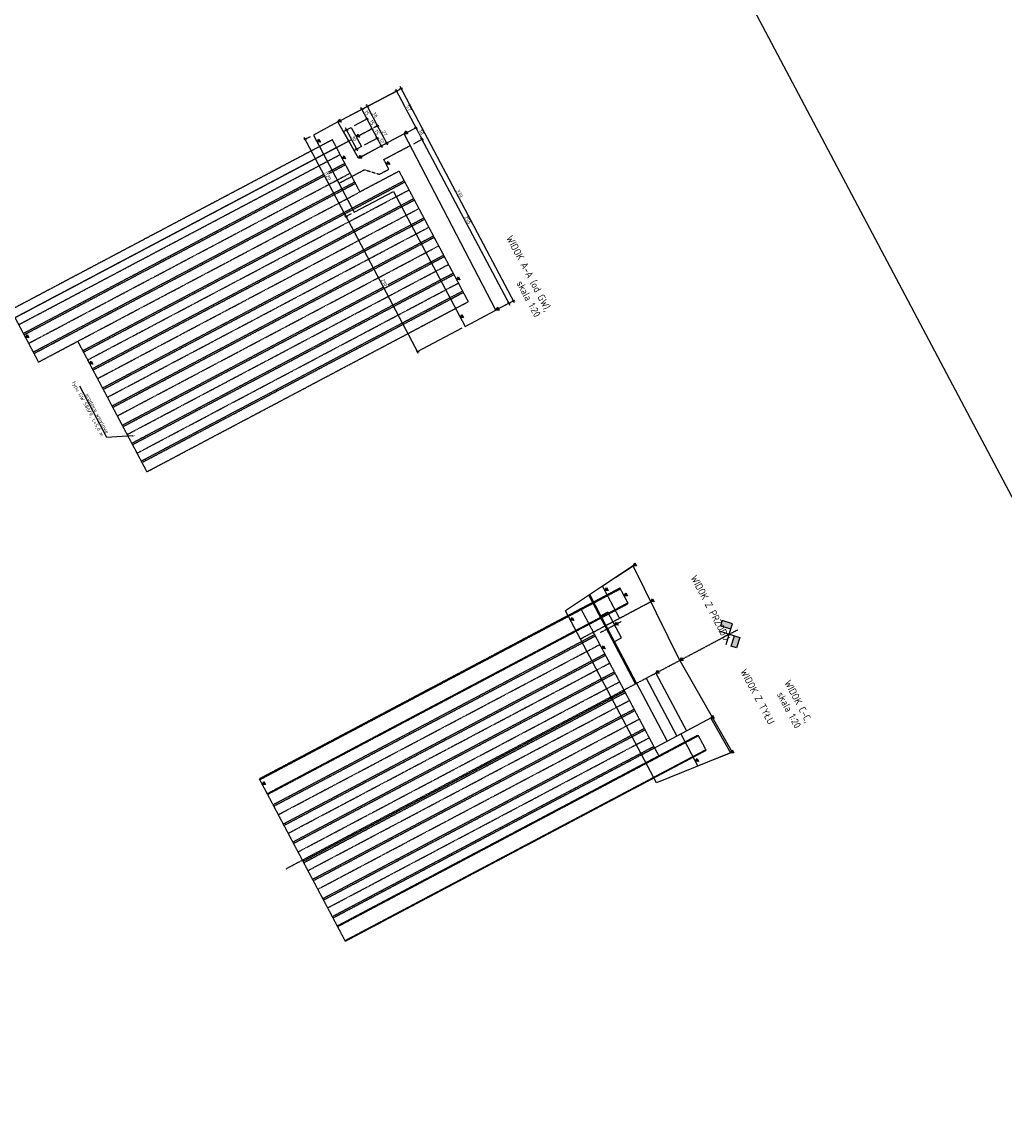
# Model space of a CAD drawing. Header units: millimetres. Extents: x -719417711 to 8331457056, y 1358857702 to 5726797456.
# Tile 44 of 71: x 7530380146 to 7530393651, y 5726588266 to 5726603441. Entities that reach past the tile are written whole.
import ezdxf
from ezdxf import colors
from ezdxf.entities.mleader import LeaderData, LeaderLine
from ezdxf.math import Vec2, Vec3

# ---------------------------------------------------------------- set-up
doc = ezdxf.new("R2010")
doc.units = ezdxf.units.MM
for name, pattern in [('mp3a', [3.125, 2.25, -0.875]), ('mp7', [13.75, 9.75, -1.5, 1, -1.5]), ('mp7a', [6.875, 4.75, -0.875, 0.375, -0.875])]:
    doc.linetypes.add(name, pattern=pattern)
for name, color, linetype in [('0 blok', 7, 'Continuous'), ('0 wymiar', 32, 'Continuous'), ('1 cienka', 4, 'Continuous'), ('2 osie 02', 4, 'mp7'), ('2 osie 05', 4, 'mp7a'), ('3 przerywana 05', 6, 'mp3a'), ('4 średnia', 3, 'Continuous'), ('5 opis', 7, 'Continuous')]:
    doc.layers.add(name, color=color, linetype=linetype)
doc.layers.add('6 pomoc 01', color=1, linetype='Continuous', plot=False)
doc.styles.add('M 1_100', font='geniso.shx', dxfattribs={"height": 250})
doc.styles.add('M 1_20', font='geniso.shx', dxfattribs={"height": 50})
doc.styles.get("Standard").update_dxf_attribs({"font": 'geniso.shx'})
doc.dimstyles.new('B  1_20 [cm]', dxfattribs={"dimscale": 20, "dimtxt": 2.5, "dimasz": 2, "dimexe": 1, "dimexo": 2.5, "dimtad": 1, "dimdec": 0, "dimlfac": 0.1, "dimzin": 0, "dimdsep": 46, "dimtxsty": 'Standard', "dimblk": 'ARCHTICK', "dimcen": 1, "dimdle": 1.5, "dimclrt": 3, "dimadec": 0, "dimazin": 0, "dimtfac": 1, "dimtdec": 0, "dimtmove": 1, "dimatfit": 3, "dimfxl": 1, "dimtfill": 1, "dimtolj": 1, "dimtzin": 0, "dimarcsym": 0})

# ---------------------------------------------------------------- blocks, each defined once
blk = doc.blocks.new('OG-3.4')
at = {"layer": '4 średnia', "insert": (-1913.05, 762.314), "char_height": 250, "attachment_point": 1, "style": 'M 1_100'}
blk.add_mtext_dynamic_manual_height_columns('\\pi1452.3;{\\LOG-3.4 \\P\\pi796.13;}(107,20 m n.p.m.)', width=3854.57291, gutter_width=1250, heights=[0], dxfattribs=at)
blk = doc.blocks.new('OG-3.5b')
at = {"layer": '4 średnia', "insert": (-1913.05, 762.314), "char_height": 250, "attachment_point": 1, "style": 'M 1_100'}
blk.add_mtext_dynamic_manual_height_columns('\\pi1372.8;{\\LOG-3.5b \\P\\pi796.13;}(107,00 m n.p.m.)', width=3854.57291, gutter_width=1250, heights=[0], dxfattribs=at)
blk = doc.blocks.new('OG-3.5a')
at = {"layer": '4 średnia', "insert": (-1913.05, 762.314), "char_height": 250, "attachment_point": 1, "style": 'M 1_100'}
blk.add_mtext_dynamic_manual_height_columns('\\pi1372.8;{\\LOG-3.5a \\P\\pi796.13;}(107,30 m n.p.m.)', width=3854.57291, gutter_width=1250, heights=[0], dxfattribs=at)
blk = doc.blocks.new('flags')
at = {"layer": '0 wymiar'}
h = blk.add_hatch(color=256, dxfattribs=at)
h.paths.add_polyline_path([(-21.2, 21.2), (-42.4, 0), (-31.8, -10.6), (-10.6, 10.6)])
h.paths.add_polyline_path([(21.2, 21.2), (42.4, 0), (31.8, -10.6), (10.6, 10.6)])
for p, q in [((-21.2, -21.2), (10.6, 10.6)), ((21.2, -21.2), (-10.6, 10.6))]:
    blk.add_line(p, q, dxfattribs=at)
for points in [[(-21.2, 21.2), (-42.4, 0), (-31.8, -10.6), (-10.6, 10.6)], [(21.2, 21.2), (42.4, 0), (31.8, -10.6), (10.6, 10.6)]]:
    blk.add_lwpolyline(points, close=True, dxfattribs=at)
blk = doc.blocks.new('_ArchTick')
at = {"color": 0, "linetype": 'ByBlock', "const_width": 0.15}
blk.add_lwpolyline([(-0.5, -0.5), (0.5, 0.5)], dxfattribs=at)
blk = doc.blocks.new('*D286')
at = {"layer": '0 wymiar', "color": 0, "lineweight": -2, "transparency": 16777216}
for p, q in [((7530385276.200545, 5726602519.131961), (7530385570.929248, 5726601962.438342)), ((7530384531.058788, 5726602090.688691), (7530385307.913141, 5726602501.976459)), ((7530385442.145275, 5726601928.201626), (7530385574.567944, 5726601998.309778))]:
    blk.add_line(p, q, dxfattribs=at)
at = {"layer": 'Defpoints', "color": 0, "transparency": 16777216}
for p in [(7530384486.869673, 5726602067.293775), (7530385556.8923, 5726601988.951812), (7530385397.956161, 5726601904.806708)]:
    blk.add_point(p, dxfattribs=at)
at = {"layer": '0 wymiar', "color": 0, "lineweight": -2, "transparency": 16777216, "xscale": 40, "yscale": 40, "zscale": 40}
for p, rotation in [((7530385290.237495, 5726602492.618492), 117.8979584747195), ((7530385556.892298, 5726601988.951811), 297.8979584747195)]:
    blk.add_blockref('_ArchTick', p, dxfattribs=dict(at, rotation=rotation))
at = {"layer": '0 wymiar', "color": 3, "transparency": 16777216, "insert": (7530385456.706735, 5726602258.331338), "char_height": 50, "attachment_point": 5, "rotation": 297.8979584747, "bg_fill": 3, "box_fill_scale": 1.1, "bg_fill_color": 256, "bg_fill_true_color": 13158600, "bg_fill_transparency": 0}
blk.add_mtext('\\A1;57', dxfattribs=at)
blk = doc.blocks.new('*D287')
at = {"layer": '0 wymiar', "color": 0, "lineweight": -2, "transparency": 16777216}
for p, q in [((7530385442.145275, 5726601928.201626), (7530385574.56792, 5726601998.309765)), ((7530385542.855325, 5726602015.465268), (7530385655.19823, 5726601803.26816)), ((7530385526.865717, 5726601769.270456), (7530385658.836926, 5726601839.139595))]:
    blk.add_line(p, q, dxfattribs=at)
at = {"layer": 'Defpoints', "color": 0, "transparency": 16777216}
for p in [(7530385397.956161, 5726601904.806708), (7530385482.676602, 5726601745.875541, -0.000001)]:
    blk.add_point(p, dxfattribs=at)
at = {"layer": '0 wymiar', "color": 0, "lineweight": -2, "transparency": 16777216, "xscale": 40, "yscale": 40, "zscale": 40}
for p, rotation in [((7530385556.892274, 5726601988.951799), 117.8979584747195), ((7530385641.16128, 5726601829.781629), 297.8979584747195)]:
    blk.add_blockref('_ArchTick', p, dxfattribs=dict(at, rotation=rotation))
at = {"layer": '0 wymiar', "color": 3, "transparency": 16777216, "insert": (7530385632.168613, 5726601926.912899), "char_height": 50, "attachment_point": 5, "rotation": 297.8979584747, "bg_fill": 3, "box_fill_scale": 1.1, "bg_fill_color": 256, "bg_fill_true_color": 13158600, "bg_fill_transparency": 0}
blk.add_mtext('\\A1;18', dxfattribs=at)
at = {"layer": 'Defpoints', "color": 0, "transparency": 16777216}
blk.add_point((7530385641.161282, 5726601829.781628), dxfattribs=at)
blk = doc.blocks.new('*D288')
at = {"layer": '0 wymiar', "color": 0, "lineweight": -2, "transparency": 16777216}
for p, q in [((7530385526.865716, 5726601769.270455), (7530385658.83661, 5726601839.139426)), ((7530385627.124014, 5726601856.294929), (7530386848.482458, 5726599549.351471)), ((7530386701.929318, 5726599505.707273), (7530386852.121155, 5726599585.222906))]:
    blk.add_line(p, q, dxfattribs=at)
at = {"layer": 'Defpoints', "color": 0, "transparency": 16777216}
for p in [(7530385482.676602, 5726601745.875538, -0.000001), (7530386657.740204, 5726599482.312358), (7530386834.44551, 5726599575.86494)]:
    blk.add_point(p, dxfattribs=at)
at = {"layer": '0 wymiar', "color": 0, "lineweight": -2, "transparency": 16777216, "xscale": 40, "yscale": 40, "zscale": 40}
for p, rotation in [((7530385641.160964, 5726601829.78146), 117.8979584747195), ((7530386834.445509, 5726599575.86494), 297.8979584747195)]:
    blk.add_blockref('_ArchTick', p, dxfattribs=dict(at, rotation=rotation))
at = {"layer": '0 wymiar', "color": 3, "transparency": 16777216, "insert": (7530386270.949423, 5726600720.371689), "char_height": 50, "attachment_point": 5, "rotation": 297.8979584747, "bg_fill": 3, "box_fill_scale": 1.1, "bg_fill_color": 256, "bg_fill_true_color": 13158600, "bg_fill_transparency": 0}
blk.add_mtext('\\A1;255', dxfattribs=at)
blk = doc.blocks.new('*D289')
at = {"layer": '0 wymiar', "color": 0, "lineweight": -2, "transparency": 16777216}
for p, q in [((7530384531.058788, 5726602090.688691), (7530385371.98921, 5726602535.900067)), ((7530386912.558887, 5726599583.275225), (7530385340.276615, 5726602553.05557)), ((7530386701.929198, 5726599505.707166), (7530386916.197583, 5726599619.14666))]:
    blk.add_line(p, q, dxfattribs=at)
at = {"layer": 'Defpoints', "color": 0, "transparency": 16777216}
for p in [(7530385354.313566, 5726602526.542101), (7530384486.869673, 5726602067.293775), (7530386657.740086, 5726599482.312249)]:
    blk.add_point(p, dxfattribs=at)
at = {"layer": '0 wymiar', "color": 0, "lineweight": -2, "transparency": 16777216, "xscale": 40, "yscale": 40, "zscale": 40}
for p, rotation in [((7530385354.313564, 5726602526.542101), 117.8979584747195), ((7530386898.521937, 5726599609.788693), 297.8979584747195)]:
    blk.add_blockref('_ArchTick', p, dxfattribs=dict(at, rotation=rotation))
at = {"layer": '0 wymiar', "color": 3, "transparency": 16777216, "insert": (7530386159.559587, 5726601085.711583), "char_height": 50, "attachment_point": 5, "rotation": 297.8979584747, "bg_fill": 3, "box_fill_scale": 1.1, "bg_fill_color": 256, "bg_fill_true_color": 13158600, "bg_fill_transparency": 0}
blk.add_mtext('\\A1;330', dxfattribs=at)
blk = doc.blocks.new('*D290')
at = {"layer": '0 wymiar', "color": 0, "lineweight": -2, "transparency": 16777216}
for p, q in [((7530384666.416478, 5726600804.550334), (7530384580.9275, 5726600759.290151)), ((7530385595.370468, 5726598885.920025), (7530384584.566196, 5726600795.161586)), ((7530386188.106424, 5726599233.675529), (7530385563.657872, 5726598903.075527))]:
    blk.add_line(p, q, dxfattribs=at)
at = {"layer": 'Defpoints', "color": 0, "transparency": 16777216}
for p in [(7530384598.603148, 5726600768.648117), (7530384710.605595, 5726600827.94525), (7530386232.295542, 5726599257.070446)]:
    blk.add_point(p, dxfattribs=at)
at = {"layer": '0 wymiar', "color": 0, "lineweight": -2, "transparency": 16777216, "xscale": 40, "yscale": 40, "zscale": 40}
for p, rotation in [((7530384598.603146, 5726600768.648117), 117.8979584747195), ((7530385581.333518, 5726598912.433495), 297.8979584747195)]:
    blk.add_blockref('_ArchTick', p, dxfattribs=dict(at, rotation=rotation))
at = {"layer": '0 wymiar', "color": 3, "transparency": 16777216, "insert": (7530385123.114519, 5726599858.089294), "char_height": 50, "attachment_point": 5, "rotation": 297.8979584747, "bg_fill": 3, "box_fill_scale": 1.1, "bg_fill_color": 256, "bg_fill_true_color": 13158600, "bg_fill_transparency": 0}
blk.add_mtext('\\A1;210', dxfattribs=at)
blk = doc.blocks.new('*D291')
at = {"layer": '0 wymiar', "color": 0, "lineweight": -2, "transparency": 16777216}
for p, q in [((7530384104.654427, 5726601864.938718), (7530384019.44966, 5726601819.829004)), ((7530384612.640251, 5726600742.134729), (7530384023.088358, 5726601855.700439)), ((7530384666.416478, 5726600804.550334), (7530384580.927654, 5726600759.290233))]:
    blk.add_line(p, q, dxfattribs=at)
at = {"layer": 'Defpoints', "color": 0, "transparency": 16777216}
for p in [(7530384037.125309, 5726601829.186971), (7530384148.843543, 5726601888.333634), (7530384710.605595, 5726600827.94525)]:
    blk.add_point(p, dxfattribs=at)
at = {"layer": '0 wymiar', "color": 0, "lineweight": -2, "transparency": 16777216, "xscale": 40, "yscale": 40, "zscale": 40}
for p, rotation in [((7530384037.125307, 5726601829.186971), 117.8979584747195), ((7530384598.603301, 5726600768.648199), 297.8979584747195)]:
    blk.add_blockref('_ArchTick', p, dxfattribs=dict(at, rotation=rotation))
at = {"layer": '0 wymiar', "color": 3, "transparency": 16777216, "insert": (7530384351.01049, 5726601316.466072), "char_height": 50, "attachment_point": 5, "rotation": 297.8979584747, "bg_fill": 3, "box_fill_scale": 1.1, "bg_fill_color": 256, "bg_fill_true_color": 13158600, "bg_fill_transparency": 0}
blk.add_mtext('\\A1;120', dxfattribs=at)
blk = doc.blocks.new('*D292')
at = {"layer": '0 wymiar', "color": 0, "lineweight": -2, "transparency": 16777216}
for p, q in [((7530385003.607372, 5726602001.418558), (7530385048.419219, 5726602025.143166)), ((7530385171.113072, 5726601750.650503), (7530385016.706622, 5726602042.298669)), ((7530385128.637072, 5726601762.107567), (7530385174.751769, 5726601786.521939))]:
    blk.add_line(p, q, dxfattribs=at)
at = {"layer": 'Defpoints', "color": 0, "transparency": 16777216}
for p in [(7530384959.418259, 5726601978.023643), (7530385084.447958, 5726601738.71265)]:
    blk.add_point(p, dxfattribs=at)
at = {"layer": '0 wymiar', "color": 0, "lineweight": -2, "transparency": 16777216, "xscale": 40, "yscale": 40, "zscale": 40}
for p, rotation in [((7530385030.743572, 5726602015.785199), 117.8979584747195), ((7530385157.076122, 5726601777.163973), 297.8979584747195)]:
    blk.add_blockref('_ArchTick', p, dxfattribs=dict(at, rotation=rotation))
at = {"layer": '0 wymiar', "color": 3, "transparency": 16777216, "insert": (7530385127.056034, 5726601914.023074), "char_height": 50, "attachment_point": 5, "rotation": 297.8979584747, "bg_fill": 3, "box_fill_scale": 1.1, "bg_fill_color": 256, "bg_fill_true_color": 13158600, "bg_fill_transparency": 0}
blk.add_mtext('\\A1;27', dxfattribs=at)
at = {"layer": 'Defpoints', "color": 0, "transparency": 16777216}
blk.add_point((7530385030.743574, 5726602015.785199), dxfattribs=at)
blk = doc.blocks.new('*D293')
at = {"layer": '0 wymiar', "color": 0, "lineweight": -2, "transparency": 16777216}
for p, q in [((7530384531.058788, 5726602090.688691), (7530384908.049732, 5726602290.277923)), ((7530385044.780558, 5726601989.271749), (7530384876.337135, 5726602307.433425)), ((7530385003.607372, 5726602001.418558), (7530385048.419254, 5726602025.143184))]:
    blk.add_line(p, q, dxfattribs=at)
at = {"layer": 'Defpoints', "color": 0, "transparency": 16777216}
for p in [(7530384486.869673, 5726602067.293775), (7530384959.418259, 5726601978.023643)]:
    blk.add_point(p, dxfattribs=at)
at = {"layer": '0 wymiar', "color": 0, "lineweight": -2, "transparency": 16777216, "xscale": 40, "yscale": 40, "zscale": 40}
for p, rotation in [((7530384890.374084, 5726602280.919956), 117.8979584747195), ((7530385030.743608, 5726602015.785217), 297.8979584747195)]:
    blk.add_blockref('_ArchTick', p, dxfattribs=dict(at, rotation=rotation))
at = {"layer": '0 wymiar', "color": 3, "transparency": 16777216, "insert": (7530384993.700685, 5726602165.898774), "char_height": 50, "attachment_point": 5, "rotation": 297.8979584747, "bg_fill": 3, "box_fill_scale": 1.1, "bg_fill_color": 256, "bg_fill_true_color": 13158600, "bg_fill_transparency": 0}
blk.add_mtext('\\A1;30', dxfattribs=at)
at = {"layer": 'Defpoints', "color": 0, "transparency": 16777216}
blk.add_point((7530384890.374086, 5726602280.919955), dxfattribs=at)
blk = doc.blocks.new('*D294')
at = {"layer": '0 wymiar', "color": 0, "lineweight": -2, "transparency": 16777216}
for p, q in [((7530384852.84651, 5726601751.876652), (7530385043.861687, 5726601853.005268)), ((7530385096.370775, 5726601711.079983), (7530385012.149091, 5726601870.16077)), ((7530384812.772676, 5726601594.880466), (7530385100.009472, 5726601746.951418))]:
    blk.add_line(p, q, dxfattribs=at)
at = {"layer": 'Defpoints', "color": 0, "transparency": 16777216}
for p in [(7530384808.657395, 5726601728.481734), (7530384768.583562, 5726601571.485551)]:
    blk.add_point(p, dxfattribs=at)
at = {"layer": '0 wymiar', "color": 0, "lineweight": -2, "transparency": 16777216, "xscale": 40, "yscale": 40, "zscale": 40}
for p, rotation in [((7530385026.186041, 5726601843.647301), 117.8979584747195), ((7530385082.333825, 5726601737.593451), 297.8979584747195)]:
    blk.add_blockref('_ArchTick', p, dxfattribs=dict(at, rotation=rotation))
at = {"layer": '0 wymiar', "color": 3, "transparency": 16777216, "insert": (7530385087.40612, 5726601808.168865), "char_height": 50, "attachment_point": 5, "rotation": 297.8979584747, "bg_fill": 3, "box_fill_scale": 1.1, "bg_fill_color": 256, "bg_fill_true_color": 13158600, "bg_fill_transparency": 0}
blk.add_mtext('\\A1;12', dxfattribs=at)
at = {"layer": 'Defpoints', "color": 0, "transparency": 16777216}
blk.add_point((7530385026.186043, 5726601843.647301), dxfattribs=at)
blk = doc.blocks.new('*D295')
at = {"layer": '0 wymiar', "color": 0, "lineweight": -2, "transparency": 16777216}
for p, q in [((7530384915.229142, 5726601954.628726), (7530384938.325687, 5726601966.856664)), ((7530385040.223016, 5726601817.133845), (7530384941.964383, 5726602002.7281)), ((7530384852.84651, 5726601751.876652), (7530385043.861712, 5726601853.005281))]:
    blk.add_line(p, q, dxfattribs=at)
at = {"layer": 'Defpoints', "color": 0, "transparency": 16777216}
blk.add_point((7530384808.657395, 5726601728.481734), dxfattribs=at)
at = {"layer": '0 wymiar', "color": 0, "lineweight": -2, "transparency": 16777216, "xscale": 40, "yscale": 40, "zscale": 40}
for p, rotation in [((7530384956.001333, 5726601976.21463), 117.8979584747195), ((7530385026.186066, 5726601843.647314), 297.8979584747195)]:
    blk.add_blockref('_ArchTick', p, dxfattribs=dict(at, rotation=rotation))
at = {"layer": '0 wymiar', "color": 3, "transparency": 16777216, "insert": (7530385024.235537, 5726601927.477158), "char_height": 50, "attachment_point": 5, "rotation": 297.8979584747, "bg_fill": 3, "box_fill_scale": 1.1, "bg_fill_color": 256, "bg_fill_true_color": 13158600, "bg_fill_transparency": 0}
blk.add_mtext('\\A1;15', dxfattribs=at)
at = {"layer": 'Defpoints', "color": 0, "transparency": 16777216}
for p in [(7530384956.001335, 5726601976.21463), (7530384959.418259, 5726601978.023643)]:
    blk.add_point(p, dxfattribs=at)
blk = doc.blocks.new('*D296')
at = {"layer": '0 wymiar', "color": 0, "lineweight": -2, "transparency": 16777216}
for p, q in [((7530384712.47705, 5726602017.011365), (7530384903.49223, 5726602118.139983)), ((7530384970.038296, 5726601949.701178), (7530384871.779634, 5726602135.295486)), ((7530385000.190453, 5726601999.609558), (7530384973.676992, 5726601985.572613))]:
    blk.add_line(p, q, dxfattribs=at)
at = {"layer": 'Defpoints', "color": 0, "transparency": 16777216}
blk.add_point((7530384668.287937, 5726601993.616449), dxfattribs=at)
at = {"layer": '0 wymiar', "color": 0, "lineweight": -2, "transparency": 16777216, "xscale": 40, "yscale": 40, "zscale": 40}
for p, rotation in [((7530384885.816585, 5726602108.782017), 117.8979584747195), ((7530384956.001347, 5726601976.214646), 297.8979584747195)]:
    blk.add_blockref('_ArchTick', p, dxfattribs=dict(at, rotation=rotation))
at = {"layer": '0 wymiar', "color": 3, "transparency": 16777216, "insert": (7530384954.050802, 5726602060.044518), "char_height": 50, "attachment_point": 5, "rotation": 297.8979584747, "bg_fill": 3, "box_fill_scale": 1.1, "bg_fill_color": 256, "bg_fill_true_color": 13158600, "bg_fill_transparency": 0}
blk.add_mtext('\\A1;15', dxfattribs=at)
at = {"layer": 'Defpoints', "color": 0, "transparency": 16777216}
for p in [(7530384885.816586, 5726602108.782017), (7530384956.001339, 5726601976.214642)]:
    blk.add_point(p, dxfattribs=at)
blk = doc.blocks.new('*D297')
at = {"layer": '0 wymiar', "color": 0, "lineweight": -2, "transparency": 16777216}
for p, q in [((7530384531.058824, 5726602090.688721), (7530384833.307487, 5726602250.707362)), ((7530384899.853552, 5726602082.268558), (7530384801.594892, 5726602267.862864)), ((7530384712.47705, 5726602017.011365), (7530384903.492249, 5726602118.139993))]:
    blk.add_line(p, q, dxfattribs=at)
at = {"layer": 'Defpoints', "color": 0, "transparency": 16777216}
for p in [(7530384486.869709, 5726602067.293804), (7530384668.287937, 5726601993.616449)]:
    blk.add_point(p, dxfattribs=at)
at = {"layer": '0 wymiar', "color": 0, "lineweight": -2, "transparency": 16777216, "xscale": 40, "yscale": 40, "zscale": 40}
for p, rotation in [((7530384815.631842, 5726602241.349396), 117.8979584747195), ((7530384885.816603, 5726602108.782026), 297.8979584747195)]:
    blk.add_blockref('_ArchTick', p, dxfattribs=dict(at, rotation=rotation))
at = {"layer": '0 wymiar', "color": 3, "transparency": 16777216, "insert": (7530384883.86606, 5726602192.611898), "char_height": 50, "attachment_point": 5, "rotation": 297.8979584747, "bg_fill": 3, "box_fill_scale": 1.1, "bg_fill_color": 256, "bg_fill_true_color": 13158600, "bg_fill_transparency": 0}
blk.add_mtext('\\A1;15', dxfattribs=at)
at = {"layer": 'Defpoints', "color": 0, "transparency": 16777216}
blk.add_point((7530384815.631842, 5726602241.349396), dxfattribs=at)
blk = doc.blocks.new('*D298')
at = {"layer": '0 wymiar', "color": 0, "lineweight": -2, "transparency": 16777216}
for p, q in [((7530384757.669427, 5726601667.542331), (7530384589.22603, 5726601985.70396)), ((7530384605.194008, 5726601960.21283), (7530384620.938625, 5726601968.548457)), ((7530384753.490948, 5726601699.275142), (7530384761.308124, 5726601703.413766))]:
    blk.add_line(p, q, dxfattribs=at)
at = {"layer": 'Defpoints', "color": 0, "transparency": 16777216}
for p in [(7530384561.004893, 5726601936.817913), (7530384709.301833, 5726601675.880226)]:
    blk.add_point(p, dxfattribs=at)
at = {"layer": '0 wymiar', "color": 0, "lineweight": -2, "transparency": 16777216, "xscale": 40, "yscale": 40, "zscale": 40}
for p, rotation in [((7530384603.26298, 5726601959.190491), 117.8979584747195), ((7530384743.632478, 5726601694.055799), 297.8979584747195)]:
    blk.add_blockref('_ArchTick', p, dxfattribs=dict(at, rotation=rotation))
at = {"layer": '0 wymiar', "color": 3, "transparency": 16777216, "insert": (7530384706.589567, 5726601844.169333), "char_height": 50, "attachment_point": 5, "rotation": 297.8979584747, "bg_fill": 3, "box_fill_scale": 1.1, "bg_fill_color": 256, "bg_fill_true_color": 13158600, "bg_fill_transparency": 0}
blk.add_mtext('\\A1;30', dxfattribs=at)
at = {"layer": 'Defpoints', "color": 0, "transparency": 16777216}
blk.add_point((7530384603.262981, 5726601959.190491), dxfattribs=at)

msp = doc.modelspace()

# ---------------------------------------------------------------- block references
at = {"layer": '0 wymiar', "rotation": 297.8979501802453}
msp.add_blockref('OG-3.4', (7530295318.170634, 5726769127.920026), dxfattribs=at)

# ---------------------------------------------------------------- next in the draw order: block references
msp.add_blockref('OG-3.5b', (7530304173.91927, 5726751973.430897), dxfattribs=at)

# ---------------------------------------------------------------- next in the draw order: block references
at = {"layer": '1 cienka', "rotation": 297.8979501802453}
msp.add_blockref('OG-3.5a', (7530306321.879252, 5726748557.454565), dxfattribs=at)

# ---------------------------------------------------------------- next in the draw order: hatches: boundary and pattern name
at = {"layer": '0 wymiar'}
for points in [[(7530384486.869675, 5726602067.293777), (7530384510.316004, 5726602106.102533), (7530384532.146263, 5726602064.868784)], [(7530385397.955795, 5726601904.806629), (7530385421.402126, 5726601943.615386), (7530385443.232385, 5726601902.381636)], [(7530384199.368935, 5726601792.899515), (7530384222.815266, 5726601831.708272), (7530384244.645523, 5726601790.474523)], [(7530384738.472665, 5726601861.049093), (7530384761.918995, 5726601899.85785), (7530384783.749253, 5726601858.624101)], [(7530384768.583511, 5726601571.485505), (7530384792.029841, 5726601610.294262), (7530384813.860098, 5726601569.060512)], [(7530384546.935237, 5726601564.212691), (7530384570.381568, 5726601603.021448), (7530384592.211825, 5726601561.787699)], [(7530385151.842737, 5726601485.360333), (7530385175.289066, 5726601524.16909), (7530385197.119326, 5726601482.935341)], [(7530386117.458361, 5726599901.42231), (7530386140.904689, 5726599940.231067), (7530386162.734949, 5726599898.997317)], [(7530386657.740085, 5726599482.312249), (7530386681.186416, 5726599521.121007), (7530386703.016673, 5726599479.887257)], [(7530386166.648858, 5726599381.066179), (7530386190.095187, 5726599419.874935), (7530386211.925447, 5726599378.641188)], [(7530380191.504674, 5726599104.798977), (7530380214.951003, 5726599143.607733), (7530380236.781262, 5726599102.373984)], [(7530381073.802636, 5726598741.975344), (7530381097.248965, 5726598780.784101), (7530381119.079225, 5726598739.550351)], [(7530388544.217391, 5726595967.623919), (7530388567.663721, 5726596006.432676), (7530388589.493979, 5726595965.198926)], [(7530388154.277831, 5726595626.763499), (7530388177.724161, 5726595665.572257), (7530388199.55442, 5726595624.338507)], [(7530388419.183939, 5726595553.843056), (7530388442.630269, 5726595592.651814), (7530388464.460527, 5726595551.418064)], [(7530388787.022201, 5726595473.741122), (7530388810.468531, 5726595512.54988), (7530388832.298789, 5726595471.31613)], [(7530387680.903976, 5726595216.855155), (7530387704.350307, 5726595255.663913), (7530387726.180565, 5726595214.430162)], [(7530388289.495973, 5726595153.752884), (7530388312.942302, 5726595192.561641), (7530388334.77256, 5726595151.32789)], [(7530388112.689498, 5726594829.058072), (7530388136.135829, 5726594867.86683), (7530388157.966086, 5726594826.63308)], [(7530389184.225246, 5726594665.785911), (7530389207.671576, 5726594704.594668), (7530389229.501835, 5726594663.360918)], [(7530388855.124902, 5726594491.436905), (7530388878.571233, 5726594530.245662), (7530388900.40149, 5726594489.011913)], [(7530389609.211331, 5726593872.31134), (7530389632.657661, 5726593911.120098), (7530389654.48792, 5726593869.886348)], [(7530389880.00963, 5726593395.935891), (7530389903.455959, 5726593434.744648), (7530389925.286219, 5726593393.5109)], [(7530389397.003339, 5726593279.460389), (7530389420.44967, 5726593318.269147), (7530389442.279927, 5726593277.035397)], [(7530383444.034601, 5726592961.290368), (7530383467.480932, 5726593000.099125), (7530383489.31119, 5726592958.865376)]]:
    msp.add_hatch(color=256, dxfattribs=at).paths.add_polyline_path(points)

# ---------------------------------------------------------------- next in the draw order: linework, layer by layer
for points in [[(7530384486.869675, 5726602067.293777), (7530384510.316004, 5726602106.102533), (7530384532.146263, 5726602064.868784), (7530384486.869675, 5726602067.293777)], [(7530385397.955795, 5726601904.806629), (7530385421.402126, 5726601943.615386), (7530385443.232385, 5726601902.381636), (7530385397.955795, 5726601904.806629)], [(7530384199.368935, 5726601792.899515), (7530384222.815266, 5726601831.708272), (7530384244.645523, 5726601790.474523), (7530384199.368935, 5726601792.899515)], [(7530384738.472665, 5726601861.049093), (7530384761.918995, 5726601899.85785), (7530384783.749253, 5726601858.624101), (7530384738.472665, 5726601861.049093)], [(7530384768.583511, 5726601571.485505), (7530384792.029841, 5726601610.294262), (7530384813.860098, 5726601569.060512), (7530384768.583511, 5726601571.485505)], [(7530386657.740085, 5726599482.312249), (7530386681.186416, 5726599521.121007), (7530386703.016673, 5726599479.887257), (7530386657.740085, 5726599482.312249)], [(7530386166.648858, 5726599381.066179), (7530386190.095187, 5726599419.874935), (7530386211.925447, 5726599378.641188), (7530386166.648858, 5726599381.066179)], [(7530380191.504674, 5726599104.798977), (7530380214.951003, 5726599143.607733), (7530380236.781262, 5726599102.373984), (7530380191.504674, 5726599104.798977)], [(7530388544.217391, 5726595967.623919), (7530388567.663721, 5726596006.432676), (7530388589.493979, 5726595965.198926), (7530388544.217391, 5726595967.623919)], [(7530388154.277831, 5726595626.763499), (7530388177.724161, 5726595665.572257), (7530388199.55442, 5726595624.338507), (7530388154.277831, 5726595626.763499)], [(7530388419.183939, 5726595553.843056), (7530388442.630269, 5726595592.651814), (7530388464.460527, 5726595551.418064), (7530388419.183939, 5726595553.843056)], [(7530388787.022201, 5726595473.741122), (7530388810.468531, 5726595512.54988), (7530388832.298789, 5726595471.31613), (7530388787.022201, 5726595473.741122)], [(7530387680.903976, 5726595216.855155), (7530387704.350307, 5726595255.663913), (7530387726.180565, 5726595214.430162), (7530387680.903976, 5726595216.855155)], [(7530388289.495973, 5726595153.752884), (7530388312.942302, 5726595192.561641), (7530388334.77256, 5726595151.32789), (7530388289.495973, 5726595153.752884)], [(7530389184.225246, 5726594665.785911), (7530389207.671576, 5726594704.594668), (7530389229.501835, 5726594663.360918), (7530389184.225246, 5726594665.785911)], [(7530389609.211331, 5726593872.31134), (7530389632.657661, 5726593911.120098), (7530389654.48792, 5726593869.886348), (7530389609.211331, 5726593872.31134)], [(7530389880.00963, 5726593395.935891), (7530389903.455959, 5726593434.744648), (7530389925.286219, 5726593393.5109), (7530389880.00963, 5726593395.935891)], [(7530389397.003339, 5726593279.460389), (7530389420.44967, 5726593318.269147), (7530389442.279927, 5726593277.035397), (7530389397.003339, 5726593279.460389)], [(7530383444.034601, 5726592961.290368), (7530383467.480932, 5726593000.099125), (7530383489.31119, 5726592958.865376), (7530383444.034601, 5726592961.290368)]]:
    msp.add_lwpolyline(points, dxfattribs=at)
for points, elevation in [([(7530384546.935237, 5726601564.212691), (7530384570.381568, 5726601603.021448), (7530384592.211825, 5726601561.787699), (7530384546.935237, 5726601564.212691)], -0.000006), ([(7530385151.842737, 5726601485.360333), (7530385175.289066, 5726601524.16909), (7530385197.119326, 5726601482.935341), (7530385151.842737, 5726601485.360333)], -0.000001), ([(7530386117.458361, 5726599901.42231), (7530386140.904689, 5726599940.231067), (7530386162.734949, 5726599898.997317), (7530386117.458361, 5726599901.42231)], 0.000005), ([(7530381073.802636, 5726598741.975344), (7530381097.248965, 5726598780.784101), (7530381119.079225, 5726598739.550351), (7530381073.802636, 5726598741.975344)], 0.000005), ([(7530388112.689498, 5726594829.058072), (7530388136.135829, 5726594867.86683), (7530388157.966086, 5726594826.63308), (7530388112.689498, 5726594829.058072)], 0.000001), ([(7530388855.124902, 5726594491.436905), (7530388878.571233, 5726594530.245662), (7530388900.40149, 5726594489.011913), (7530388855.124902, 5726594491.436905)], -0.000001)]:
    msp.add_lwpolyline(points, dxfattribs=dict(at, elevation=elevation))
at = {"layer": '2 osie 02'}
for p, q in [((7530383774.985627, 5726591801.87431), (7530389984.681747, 5726595089.454728)), ((7530388093.834695, 5726595050.164532), (7530388377.87421, 5726595200.542706))]:
    msp.add_line(p, q, dxfattribs=at)
at = {"layer": '2 osie 05'}
for p, q in [((7530379826.249922, 5726599260.386037), (7530384959.418258, 5726601978.023642)), ((7530380047.194469, 5726599377.360032), (7530384466.106344, 5726601716.851026)), ((7530380234.472307, 5726599023.634094, -0.000005), (7530384653.395895, 5726601363.109031, -0.000001)), ((7530380909.675359, 5726599051.98709, 0), (7530384789.484517, 5726601106.043039, 0.000003)), ((7530381045.650575, 5726598795.149933, 0.000005), (7530385464.559913, 5726601134.639583, 0.000005)), ((7530381181.339817, 5726598538.85294, 0.000005), (7530385600.250162, 5726600878.343124, 0.000005)), ((7530381317.243773, 5726598282.150383, 0.000005), (7530385736.155128, 5726600621.641102, 0.000005)), ((7530381452.933014, 5726598025.853394, 0.000005), (7530385871.845379, 5726600365.344644, 0.000005)), ((7530381588.40431, 5726597769.968063, 0.000005), (7530386007.317683, 5726600109.459847, 0.000005)), ((7530381724.093554, 5726597513.67107, 0.000005), (7530386143.007933, 5726599853.16339, 0.000005)), ((7530383665.059004, 5726592543.8118, 0.000001), (7530388083.970881, 5726594883.302795, 0.000001)), ((7530383800.749253, 5726592287.515344, 0.000001), (7530388219.66113, 5726594627.006338, 0.000001)), ((7530383936.439504, 5726592031.218884, 0.000001), (7530388355.35138, 5726594370.709878, 0.000001)), ((7530384072.129752, 5726591774.922427, 0.000001), (7530388491.04163, 5726594114.413422, 0.000001)), ((7530384207.820003, 5726591518.625968, 0.000001), (7530388626.731878, 5726593858.116964, 0.000001)), ((7530384343.510253, 5726591262.32951, 0.000001), (7530388762.422129, 5726593601.820504, 0.000001))]:
    msp.add_line(p, q, dxfattribs=at)
at = {"layer": '3 przerywana 05'}
for p, q in [((7530380098.378351, 5726599280.686965), (7530384517.307273, 5726601620.17502, -0.000006)), ((7530380161.866675, 5726599160.780257), (7530384580.77853, 5726601500.27124)), ((7530380172.134326, 5726599141.386363), (7530384591.046181, 5726601480.877344)), ((7530380297.955298, 5726598903.714267, 0.000005), (7530384716.867153, 5726601243.205249, 0.000005)), ((7530380308.222948, 5726598884.320373, 0.000005), (7530384727.134804, 5726601223.811354, 0.000005)), ((7530380977.868617, 5726598923.180067, 0.000005), (7530385396.777452, 5726601262.66945, 0.000005)), ((7530380988.136389, 5726598903.785755, 0.000005), (7530385407.045301, 5726601243.275179, 0.000005)), ((7530381108.84151, 5726598675.791566, 0.000005), (7530385527.751316, 5726601015.281464, 0.000005)), ((7530381119.109086, 5726598656.397626, 0.000005), (7530385538.01897, 5726600995.887564, 0.000005)), ((7530381249.461815, 5726598410.180519, 0.000005), (7530385668.372668, 5726600749.670969, 0.000005)), ((7530381259.729589, 5726598390.786206, 0.000005), (7530385678.640517, 5726600730.276698, 0.000005)), ((7530381380.43471, 5726598162.792013, 0.000005), (7530385799.346535, 5726600502.282979, 0.000005)), ((7530381390.702283, 5726598143.398078, 0.000005), (7530385809.614184, 5726600482.889085, 0.000005)), ((7530381520.622355, 5726597897.998198, 0.000005), (7530385939.535222, 5726600237.489716, 0.000005)), ((7530381530.890127, 5726597878.603886, 0.000005), (7530385949.80307, 5726600218.095443, 0.000005)), ((7530381651.595247, 5726597650.609693, 0.000005), (7530386070.509089, 5726599990.101726, 0.000005)), ((7530381661.862823, 5726597631.215753, 0.000005), (7530386080.77674, 5726599970.707829, 0.000005)), ((7530381781.607739, 5726597405.035246, 0.000005), (7530386200.522545, 5726599744.527792, 0.000005)), ((7530381791.875513, 5726597385.640934, 0.000005), (7530386210.790395, 5726599725.13352, 0.000005)), ((7530388356.081591, 5726595245.589551), (7530388122.132489, 5726595687.480738)), ((7530383410.166831, 5726593025.260989), (7530388368.185928, 5726595650.169869)), ((7530383512.165125, 5726592832.603072), (7530388470.18422, 5726595457.511951)), ((7530387816.837498, 5726594960.099201), (7530388787.022202, 5726595473.741121)), ((7530387823.924872, 5726595374.486731, 0.000005), (7530388893.462314, 5726593354.30725)), ((7530388286.853942, 5726594926.054065), (7530388099.694664, 5726595279.567012)), ((7530383592.560161, 5726592680.750135, 0.000001), (7530388011.472037, 5726595020.24113, 0.000001)), ((7530383602.827814, 5726592661.356239, 0.000001), (7530388021.739689, 5726595000.847233, 0.000001)), ((7530383732.966792, 5726592415.545211, 0.000001), (7530388151.878669, 5726594755.036205, 0.000001)), ((7530383743.234643, 5726592396.150942, 0.000001), (7530388162.146518, 5726594735.641935, 0.000001)), ((7530383863.94066, 5726592168.15722, 0.000001), (7530388282.852536, 5726594507.648214, 0.000001)), ((7530383874.20831, 5726592148.763324, 0.000001), (7530388293.120187, 5726594488.254318, 0.000001)), ((7530384004.347294, 5726591902.952295, 0.000001), (7530388423.259168, 5726594242.44329, 0.000001)), ((7530384014.615143, 5726591883.558023, 0.000001), (7530388433.527018, 5726594223.049018, 0.000001)), ((7530384135.32116, 5726591655.564305, 0.000001), (7530388554.233035, 5726593995.055299, 0.000001)), ((7530384145.588809, 5726591636.170408, 0.000001), (7530388564.500686, 5726593975.661403, 0.000001)), ((7530384275.727792, 5726591390.359381, 0.000001), (7530388694.639667, 5726593729.850375, 0.000001)), ((7530384285.995639, 5726591370.96511, 0.000001), (7530388704.907516, 5726593710.456104, 0.000001)), ((7530384479.697315, 5726591005.09465), (7530389437.716413, 5726593630.003531)), ((7530384406.701658, 5726591142.971392, 0.000001), (7530388825.613532, 5726593482.462387, 0.000001)), ((7530384416.518667, 5726591124.428683, 0.000001), (7530388835.430542, 5726593463.919677, 0.000001)), ((7530384581.695607, 5726590812.436731), (7530389539.714705, 5726593437.345613)), ((7530383405.012996, 5726593034.995732), (7530384586.844762, 5726590802.710835))]:
    msp.add_line(p, q, dxfattribs=at)
for points in [[(7530386278.172757, 5726599597.859365), (7530385328.591762, 5726601391.460942), (7530384789.484519, 5726601106.04304), (7530384409.962676, 5726601822.897144), (7530379991.044986, 5726599483.417128), (7530380370.452189, 5726598766.796692), (7530380909.555905, 5726599052.212723), (7530381859.257378, 5726597258.366513), (7530386278.172757, 5726599597.859365)], [(7530383517.312004, 5726592822.881463), (7530388475.331101, 5726595447.790344), (7530388363.036777, 5726595659.895767), (7530383405.01768, 5726593034.986889)], [(7530384474.550434, 5726591014.816257), (7530389432.569532, 5726593639.725137), (7530389544.863857, 5726593427.619714), (7530384586.844762, 5726590802.710835)]]:
    msp.add_lwpolyline(points, dxfattribs=at)
at = {"layer": '3 przerywana 05', "ltscale": 0.5, "elevation": -0.000001}
msp.add_lwpolyline([(7530384499.853309, 5726601225.542412), (7530384851.022159, 5726601411.460659), (7530385054.969611, 5726601348.710244), (7530385186.743121, 5726601418.47469), (7530385116.942357, 5726601552.245978), (7530385293.694922, 5726601645.823547), (7530385481.430542, 5726601745.21584)], dxfattribs=at)
at = {"layer": '4 średnia'}
for p, q in [((7530388544.264282, 5726595967.534265), (7530388106.015604, 5726595676.268335)), ((7530388306.845592, 5726595809.670408), (7530388544.264282, 5726595967.534265)), ((7530389184.272138, 5726594665.696258), (7530388544.264282, 5726595967.534265)), ((7530388106.015604, 5726595676.268335), (7530387611.6336, 5726595347.695447)), ((7530388575.975909, 5726594343.647844), (7530387931.76372, 5726595560.458203)), ((7530388099.694664, 5726595279.567012), (7530387945.980814, 5726595569.907072)), ((7530388864.265923, 5726592981.680003), (7530387611.6336, 5726595347.695447)), ((7530388590.987769, 5726594351.595529), (7530388286.853942, 5726594926.054065)), ((7530389184.272114, 5726594665.696302), (7530389901.169031, 5726593404.565437)), ((7530388855.124903, 5726594491.436904, -0.000001), (7530389276.23718, 5726593696.025403, -0.000001)), ((7530388589.204704, 5726594350.651587, -0.000001), (7530389010.316982, 5726593555.240086, -0.000001)), ((7530388722.553639, 5726594421.250107, -0.000001), (7530389143.665915, 5726593625.838604, -0.000001)), ((7530388659.062028, 5726593369.27625), (7530389629.246733, 5726593882.918171)), ((7530389609.213244, 5726593872.307976), (7530389880.009631, 5726593395.935892)), ((7530389198.306119, 5726593654.766602), (7530389432.059052, 5726593213.245945)), ((7530389901.169031, 5726593404.565437), (7530388864.265922, 5726592981.680004)), ((7530389637.146102, 5726593296.952593), (7530389901.169031, 5726593404.565437))]:
    msp.add_line(p, q, dxfattribs=at)
msp.add_lwpolyline([(7530385398.003139, 5726601904.717214), (7530384768.583511, 5726601571.485505), (7530384486.869675, 5726602067.293776), (7530384148.843541, 5726601888.333633), (7530384710.605594, 5726600827.945251), (7530385249.565477, 5726601113.285132), (7530386232.29554, 5726599257.070447), (7530386657.740085, 5726599482.312249), (7530385397.955796, 5726601904.806628)], dxfattribs=at)
for points in [[(7530384668.287935, 5726601993.616448), (7530384808.657394, 5726601728.481736), (7530384709.301834, 5726601675.880226), (7530384560.978333, 5726601936.803853)], [(7530388383.075612, 5726594976.996409), (7530388195.916332, 5726595330.509357), (7530388088.633293, 5726595273.710825), (7530388275.792571, 5726594920.197878)]]:
    msp.add_lwpolyline(points, close=True, dxfattribs=at)
at = {"layer": '6 pomoc 01'}
msp.add_lwpolyline([(7530386738.297402, 5726610153.486017), (7530400259.879352, 5726584613.452229), (7530383651.166212, 5726575820.352046), (7530370129.584264, 5726601360.385836)], close=True, dxfattribs=at)

# ---------------------------------------------------------------- next in the draw order: block references
at = {"layer": '0 blok', "xscale": 5, "yscale": 5, "zscale": 5, "rotation": 297.8979501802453}
msp.add_blockref('flags', (7530389864.06368, 5726595025.596273), dxfattribs=at)

# ---------------------------------------------------------------- next in the draw order: texts
at = {"layer": '5 opis', "char_height": 100, "style": 'M 1_20'}
for s, width, insert, attachment_point, rotation in [('\\pi576.16;WIDOK Z TYŁU', 1982.81475457, (7530359812.027968, 5726651937.413645), 1, 297.8979503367), ('WIDOK A-A (od GW),\\Pskala 1:20', 3083.57293126, (7530387424.579654, 5726599497.69592), 3, 297.8979501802), ('WIDOK Z PRZODU', 1982.81475457, (7530389882.259551, 5726594971.234202), 3, 297.8979501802), ('\\pi576.16;WIDOK Z TYŁU', 1982.81475457, (7530389829.332726, 5726595071.204228), 1, 297.8979503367), ('WIDOK C-C,\\Pskala 1:20', 3083.57293126, (7530391002.739797, 5726593845.795655), 3, 297.8979501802)]:
    msp.add_mtext_dynamic_manual_height_columns(s, width=width, gutter_width=250, heights=[0], dxfattribs=dict(at, insert=insert, attachment_point=attachment_point, rotation=rotation))

# ---------------------------------------------------------------- next in the draw order: leaders
at = {"layer": '0 wymiar'}
ml = msp.add_multileader_mtext('Standard', dxfattribs=at)
ml.set_content('grodzice winylowe \\Ptypu GW 580/9, L=5,0 m', color=3)
ml.set_leader_properties()
ml.build(insert=Vec2(0, 0))
ml.multileader.update_dxf_attribs({"text_left_attachment_type": 6, "text_right_attachment_type": 6, "dogleg_length": 0.36, "arrow_head_size": 50, "scale": 20})
ctx = ml.context
ctx.base_point, ctx.scale, ctx.char_height, ctx.arrow_head_size, ctx.landing_gap_size, ctx.plane_origin, ctx.plane_x_axis, ctx.plane_y_axis = Vec3(7530380946.431917, 5726598419.165425), 20, 50, 50, 40, Vec3(7530382011.477574, 5726597377.096971), Vec3(0.4678981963, -0.8837823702), Vec3(0.8837823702, 0.4678981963)
ctx.left_attachment, ctx.right_attachment, ctx.text_align_type = 6, 6, 2
notes = []
notes.append((ctx, [(0, (1, 1, 0), (7530381311.012063, 5726597730.53378), (-0.4678981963, 0.8837823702), 7.2, [(0, [(7530381706.75561, 5726597753.457108)], 0, [])])]))
ctx.mtext.insert, ctx.mtext.text_direction, ctx.mtext.rotation, ctx.mtext.alignment, ctx.mtext.flow_direction = Vec3(7530381344.163667, 5726597801.491944), Vec3(0.4678981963, -0.8837823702), 5.1993000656, 3, 5
for ctx, leaders in notes:
    for number, flags, end, landing, length, lines in leaders:
        leader = LeaderData()
        leader.index, (leader.has_last_leader_line, leader.has_dogleg_vector, leader.attachment_direction) = number, flags
        leader.last_leader_point, leader.dogleg_vector, leader.dogleg_length = Vec3(end), Vec3(landing), length
        for number, points, colour, breaks in lines:
            line = LeaderLine()
            line.index, line.vertices, line.color, line.breaks = number, Vec3.list(points), colors.encode_raw_color(colour), breaks
            leader.lines.append(line)
        ctx.leaders.append(leader)

# ---------------------------------------------------------------- next in the draw order: dimensions: what is measured, and where the dimension line sits
dim = msp.add_linear_dim(base=(7530385556.8923, 5726601988.951812), p1=(7530384486.869673, 5726602067.293773), p2=(7530385397.95616, 5726601904.806707), angle=117.8979584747, dimstyle='B  1_20 [cm]', dxfattribs=at)
dim.commit()
dim.dimension.update_dxf_attribs({"geometry": '*D286', "text_midpoint": (7530385456.706735, 5726602258.331339)})

# ---------------------------------------------------------------- next in the draw order: dimensions: what is measured, and where the dimension line sits
dim = msp.add_linear_dim(base=(7530385641.161282, 5726601829.781628), p1=(7530385397.95616, 5726601904.806707), p2=(7530385482.676601, 5726601745.87554, -0.000001), angle=117.8979584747, dimstyle='B  1_20 [cm]', dxfattribs=at)
dim.commit()
dim.dimension.update_dxf_attribs({"geometry": '*D287', "text_midpoint": (7530385632.168614, 5726601926.912901)})

# ---------------------------------------------------------------- next in the draw order: dimensions: what is measured, and where the dimension line sits
dim = msp.add_linear_dim(base=(7530386834.44551, 5726599575.86494), p1=(7530385482.676602, 5726601745.875539, -0.000001), p2=(7530386657.740204, 5726599482.312357), angle=117.8979584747, dimstyle='B  1_20 [cm]', dxfattribs=at)
dim.commit()
dim.dimension.update_dxf_attribs({"geometry": '*D288', "text_midpoint": (7530386270.949423, 5726600720.37169)})

# ---------------------------------------------------------------- next in the draw order: dimensions: what is measured, and where the dimension line sits
dim = msp.add_linear_dim(base=(7530385354.313566, 5726602526.542101), p1=(7530386657.740085, 5726599482.312249), p2=(7530384486.869673, 5726602067.293773), angle=117.8979584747, dimstyle='B  1_20 [cm]', dxfattribs=at)
dim.commit()
dim.dimension.update_dxf_attribs({"geometry": '*D289', "text_midpoint": (7530386159.559587, 5726601085.711585)})

# ---------------------------------------------------------------- next in the draw order: dimensions: what is measured, and where the dimension line sits
for base, p1, p2, picture, middle in [((7530385030.743574, 5726602015.785199), (7530385084.447957, 5726601738.71265), (7530384959.418258, 5726601978.023642), '*D292', (7530385127.056034, 5726601914.023076)), ((7530384598.603148, 5726600768.648117), (7530386232.295541, 5726599257.070445), (7530384710.605595, 5726600827.94525), '*D290', (7530385123.114519, 5726599858.089295))]:
    dim = msp.add_linear_dim(base=base, p1=p1, p2=p2, angle=117.8979584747, dimstyle='B  1_20 [cm]', dxfattribs=at)
    dim.commit()
    dim.dimension.update_dxf_attribs({"geometry": picture, "text_midpoint": middle})

# ---------------------------------------------------------------- next in the draw order: dimensions: what is measured, and where the dimension line sits
for base, p1, p2, picture, middle in [((7530384890.374086, 5726602280.919955), (7530384959.418258, 5726601978.023642), (7530384486.869673, 5726602067.293773), '*D293', (7530384993.700686, 5726602165.898775)), ((7530384037.125309, 5726601829.186971), (7530384710.605595, 5726600827.94525), (7530384148.843541, 5726601888.333633), '*D291', (7530384351.01049, 5726601316.466073))]:
    dim = msp.add_linear_dim(base=base, p1=p1, p2=p2, angle=117.8979584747, dimstyle='B  1_20 [cm]', dxfattribs=at)
    dim.commit()
    dim.dimension.update_dxf_attribs({"geometry": picture, "text_midpoint": middle})

# ---------------------------------------------------------------- next in the draw order: dimensions: what is measured, and where the dimension line sits
dim = msp.add_linear_dim(base=(7530385026.186043, 5726601843.647301), p1=(7530384768.583562, 5726601571.48555), p2=(7530384808.657395, 5726601728.481734), angle=117.8979584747, dimstyle='B  1_20 [cm]', dxfattribs=at)
dim.commit()
dim.dimension.update_dxf_attribs({"geometry": '*D294', "text_midpoint": (7530385087.40612, 5726601808.168865)})

# ---------------------------------------------------------------- next in the draw order: dimensions: what is measured, and where the dimension line sits
dim = msp.add_linear_dim(base=(7530384956.001335, 5726601976.21463), p1=(7530384808.657395, 5726601728.481734), p2=(7530384959.418258, 5726601978.023642), angle=117.8979584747, dimstyle='B  1_20 [cm]', dxfattribs=at)
dim.commit()
dim.dimension.update_dxf_attribs({"geometry": '*D295', "text_midpoint": (7530385024.235537, 5726601927.477159)})

# ---------------------------------------------------------------- next in the draw order: dimensions: what is measured, and where the dimension line sits
dim = msp.add_linear_dim(base=(7530384885.816586, 5726602108.782017), p1=(7530384956.001338, 5726601976.214641), p2=(7530384668.287935, 5726601993.616447), angle=117.8979584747, dimstyle='B  1_20 [cm]', dxfattribs=at)
dim.commit()
dim.dimension.update_dxf_attribs({"geometry": '*D296', "text_midpoint": (7530384954.050802, 5726602060.044518)})

# ---------------------------------------------------------------- next in the draw order: dimensions: what is measured, and where the dimension line sits
dim = msp.add_linear_dim(base=(7530384815.631842, 5726602241.349396), p1=(7530384668.287935, 5726601993.616447), p2=(7530384486.869708, 5726602067.293803), angle=117.8979584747, dimstyle='B  1_20 [cm]', dxfattribs=at)
dim.commit()
dim.dimension.update_dxf_attribs({"geometry": '*D297', "text_midpoint": (7530384883.86606, 5726602192.6119)})

# ---------------------------------------------------------------- next in the draw order: dimensions: what is measured, and where the dimension line sits
dim = msp.add_linear_dim(base=(7530384603.262981, 5726601959.190491), p1=(7530384709.301834, 5726601675.880225), p2=(7530384561.004893, 5726601936.817914), angle=117.8979584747, dimstyle='B  1_20 [cm]', dxfattribs=at)
dim.commit()
dim.dimension.update_dxf_attribs({"geometry": '*D298', "text_midpoint": (7530384706.589567, 5726601844.169333)})

doc.saveas('drawing.dxf')
